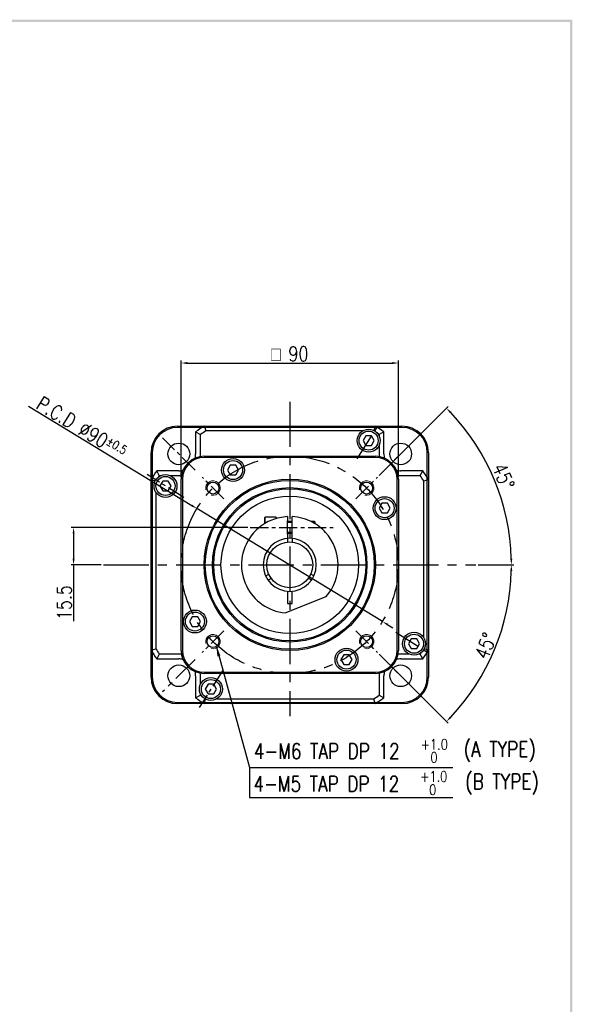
# Model space of a CAD drawing. Header units: millimetres. Extents: x 0 to 1567, y -633 to 570.
# Tile 5 of 5: x 572 to 801, y 162 to 570. Entities that reach past the tile are written whole.
import ezdxf

# ---------------------------------------------------------------- set-up
doc = ezdxf.new("R2010")
doc.units = ezdxf.units.MM
doc.header["$LTSCALE"] = 3
doc.header["$MEASUREMENT"] = 0
doc.header["$PDMODE"] = 1
doc.linetypes.add('CENTER', pattern=[2, 1.25, -0.25, 0.25, -0.25])
doc.layers.get('0').update_dxf_attribs({"linetype": 'CONTINUOUS'})
doc.layers.get('DEFPOINTS').update_dxf_attribs({"linetype": 'CONTINUOUS'})
for name, color, linetype in [('3', 3, 'CONTINUOUS'), ('A3', 7, 'CONTINUOUS'), ('CENTER', 1, 'CENTER'), ('DIM', 3, 'CONTINUOUS'), ('OBJ', 7, 'CONTINUOUS')]:
    doc.layers.add(name, color=color, linetype=linetype)
doc.layers.add('AM_8', color=1, linetype='CONTINUOUS', lineweight=15)
doc.styles.get("Standard").update_dxf_attribs({"font": 'ISOCP'})
doc.styles.add('WHGTXT', font='SIMPLEX.shx', dxfattribs={"width": 0.8, "bigfont": 'WHGTXT.shx'})
doc.dimstyles.new('2', dxfattribs={"dimscale": 2, "dimtxt": 2, "dimasz": 2, "dimexe": 1, "dimexo": 1, "dimgap": 1, "dimtad": 1, "dimdec": 4, "dimdsep": 46, "dimtxsty": 'STANDARD', "dimcen": 0.09, "dimclrd": 256, "dimclre": 256, "dimclrt": 3, "dimadec": 1, "dimazin": 2, "dimtfac": 1, "dimtdec": 4, "dimtofl": 0, "dimtmove": 0, "dimatfit": 3, "dimfxl": 1, "dimtolj": 1, "dimtzin": 0, "dimlwd": -1, "dimlwe": -1, "dimarcsym": 0})
doc.dimstyles.new('WHGTXT', dxfattribs={"dimtxt": 3, "dimasz": 2.5, "dimexe": 1, "dimexo": 1, "dimgap": 0.8, "dimtad": 1, "dimdsep": 46, "dimtxsty": 'WHGTXT', "dimcen": 0, "dimclrd": 3, "dimclre": 3, "dimclrt": 3, "dimazin": 2, "dimtfac": 1, "dimtmove": 0, "dimatfit": 3, "dimfxl": 1, "dimtolj": 1, "dimtzin": 0, "dimarcsym": 0})
doc.dimstyles.new('WHGTXT$0', dxfattribs={"dimtxt": 3, "dimasz": 2.5, "dimexe": 1, "dimexo": 1, "dimgap": 1, "dimtad": 1, "dimdec": 4, "dimdsep": 46, "dimtxsty": 'WHGTXT', "dimcen": 0, "dimclrd": 3, "dimclre": 3, "dimclrt": 3, "dimadec": 0, "dimazin": 0, "dimtfac": 1, "dimtdec": 4, "dimtmove": 0, "dimatfit": 3, "dimfxl": 1, "dimtvp": 1, "dimtolj": 1, "dimtzin": 0, "dimlwd": -1, "dimlwe": -1, "dimarcsym": 0})
doc.dimstyles.new('WHGTXT$2', dxfattribs={"dimtxt": 3, "dimasz": 2.5, "dimexe": 1, "dimexo": 1, "dimgap": 1, "dimtad": 1, "dimdec": 4, "dimdsep": 46, "dimtxsty": 'WHGTXT', "dimcen": 0, "dimclrd": 3, "dimclre": 3, "dimclrt": 3, "dimadec": 0, "dimazin": 0, "dimtfac": 1, "dimtdec": 4, "dimtmove": 0, "dimatfit": 3, "dimfxl": 1, "dimtvp": 1, "dimtolj": 1, "dimtzin": 0, "dimlwd": -1, "dimlwe": -1, "dimarcsym": 0})
doc.dimstyles.new('사본 WHGTXT', dxfattribs={"dimtxt": 3, "dimasz": 2.5, "dimexe": 1, "dimexo": 1, "dimgap": 0.8, "dimtad": 1, "dimdsep": 46, "dimtxsty": 'WHGTXT', "dimcen": 0, "dimclrd": 3, "dimclre": 3, "dimclrt": 3, "dimazin": 2, "dimtfac": 1, "dimtmove": 0, "dimatfit": 3, "dimfxl": 1, "dimtolj": 1, "dimtzin": 0, "dimarcsym": 0})

# ---------------------------------------------------------------- blocks, each defined once
blk = doc.blocks.new('*D65')
at = {"layer": 'A3', "color": 3, "lineweight": -2}
for p, q in [((666.38, 359.42), (593.17, 359.42)), ((594.17, 356.92), (594.17, 346.42)), ((605.62, 343.92), (593.17, 343.92)), ((594.17, 343.92), (594.17, 320.63))]:
    blk.add_line(p, q, dxfattribs=at)
at = {"layer": 'A3', "color": 3}
for points in [[(593.75, 356.92), (594.59, 356.92), (594.17, 359.42)], [(593.75, 346.42), (594.59, 346.42), (594.17, 343.92)]]:
    blk.add_solid(points, dxfattribs=at)
at = {"layer": 'DEFPOINTS', "color": 0}
for p in [(667.38, 359.42), (594.17, 343.92), (606.62, 343.92)]:
    blk.add_point(p, dxfattribs=at)
at = {"layer": 'A3', "color": 3, "insert": (590.37, 328.29), "char_height": 6, "attachment_point": 5, "rotation": 90, "style": 'WHGTXT'}
blk.add_mtext('\\A1;15.5', dxfattribs=at)
blk = doc.blocks.new('*D66')
at = {"layer": '3', "color": 3, "lineweight": -2}
for p, q in [((575.52, 409.7), (643.18, 368.51)), ((722.19, 320.42), (645.31, 367.21)), ((724.32, 319.12), (726.46, 317.82))]:
    blk.add_line(p, q, dxfattribs=at)
at = {"layer": '3', "color": 3}
for points in [[(643.39, 368.87), (642.96, 368.16), (645.31, 367.21)], [(724.54, 319.47), (724.11, 318.76), (722.19, 320.42)]]:
    blk.add_solid(points, dxfattribs=at)
at = {"layer": 'DEFPOINTS', "color": 0}
for p in [(645.31, 367.21), (722.19, 320.42)]:
    blk.add_point(p, dxfattribs=at)
at = {"layer": '3', "color": 3, "insert": (597.47, 400.79), "char_height": 6, "attachment_point": 5, "rotation": 328.6699, "style": 'WHGTXT'}
blk.add_mtext('\\A2;P.C.D ∅90{\\H3.600000;±0.5}', dxfattribs=at)
blk = doc.blocks.new('*D67')
at = {"color": 3, "lineweight": -2}
for p, q in [((638.75, 380.31), (638.75, 428.58)), ((728.75, 380.31), (728.75, 428.58)), ((641.25, 427.58), (726.25, 427.58))]:
    blk.add_line(p, q, dxfattribs=at)
at = {"color": 3}
for points in [[(641.25, 428), (641.25, 427.17), (638.75, 427.58)], [(726.25, 428), (726.25, 427.17), (728.75, 427.58)]]:
    blk.add_solid(points, dxfattribs=at)
at = {"layer": 'DEFPOINTS', "color": 0}
for p in [(728.75, 427.58), (638.75, 379.31), (728.75, 379.31)]:
    blk.add_point(p, dxfattribs=at)
at = {"color": 0, "insert": (683.75, 431.38), "char_height": 6, "attachment_point": 5, "style": 'WHGTXT'}
blk.add_mtext('\\A1;{\\Famgdt|c129;o} 90', dxfattribs=at)
blk = doc.blocks.new('*D89')
at = {"layer": '3', "color": 3}
for p, q in [((720.77, 380.94), (749.39, 409.56)), ((761.88, 343.92), (776.57, 343.92))]:
    blk.add_line(p, q, dxfattribs=at)
blk.add_arc((683.75, 343.92), 91.82, 1.56, 43.44, dxfattribs=at)
for points in [[(750.12, 406.77), (750.72, 407.35), (748.68, 408.85)], [(775.96, 346.42), (775.12, 346.41), (775.57, 343.92)]]:
    blk.add_solid(points, dxfattribs=at)
at = {"layer": 'DEFPOINTS', "color": 0}
for p in [(720.06, 380.23), (711.08, 371.24), (772.44, 367.69), (606.62, 343.92), (760.88, 343.92)]:
    blk.add_point(p, dxfattribs=at)
at = {"layer": '3', "color": 3, "insert": (772.28, 380.59), "char_height": 6, "attachment_point": 5, "rotation": 292.5, "style": 'WHGTXT'}
blk.add_mtext('\\A1;45°', dxfattribs=at)
blk = doc.blocks.new('*D90')
at = {"layer": '3', "color": 3}
for p, q in [((761.88, 343.92), (776.57, 343.92)), ((720.77, 306.9), (749.39, 278.28))]:
    blk.add_line(p, q, dxfattribs=at)
blk.add_arc((683.75, 343.92), 91.82, 316.56, 358.44, dxfattribs=at)
for points in [[(775.12, 341.43), (775.96, 341.41), (775.57, 343.92)], [(750.72, 280.49), (750.12, 281.07), (748.68, 278.99)]]:
    blk.add_solid(points, dxfattribs=at)
at = {"layer": 'DEFPOINTS', "color": 0}
for p in [(606.62, 343.92), (760.88, 343.92), (711.08, 316.59), (720.06, 307.61), (763.27, 298.01)]:
    blk.add_point(p, dxfattribs=at)
at = {"layer": '3', "color": 3, "insert": (764.89, 310.31), "char_height": 6, "attachment_point": 5, "rotation": 67.5, "style": 'WHGTXT'}
blk.add_mtext('\\A1;45°', dxfattribs=at)
blk = doc.blocks.new('A$C1B8249F6')
at = {"layer": '3', "color": 9}
for points in [[(0, 569.88), (1, 568.88), (800.82, 569.88), (800.82, 568.88)], [(800.82, 569.38), (799.82, 569.38), (800.82, 5.71), (799.82, 6.71)]]:
    blk.add_trace(points, dxfattribs=at)

msp = doc.modelspace()

# ---------------------------------------------------------------- linework, layer by layer
for p, q in [((648.39445, 401.41939), (648.96473, 399.41939)), ((719.10513, 401.41939), (718.60088, 399.65098)), ((644.74979, 399.01249), (646.74979, 397.96798)), ((722.74979, 399.01249), (720.74979, 397.96798)), ((629.7012, 380.91939), (628.65669, 382.91939)), ((737.79838, 380.91939), (738.84289, 382.91939)), ((626.24979, 379.27473), (628.0182, 378.77048)), ((739.24979, 378.70445), (741.24979, 379.27473)), ((626.24979, 308.56405), (628.24979, 309.13434)), ((629.7012, 306.91939), (628.65669, 304.91939)), ((738.84289, 304.91939), (737.79838, 306.91939)), ((741.24979, 308.56405), (739.48137, 309.0683)), ((644.74979, 288.82629), (646.74979, 289.8708)), ((720.74979, 289.8708), (722.74979, 288.82629)), ((648.39445, 286.41939), (648.8987, 288.18781)), ((719.10513, 286.41939), (718.53484, 288.41939))]:
    msp.add_line(p, q)
at = {"layer": '3'}
for p, q in [((719.24979, 388.41939), (648.24979, 388.41939)), ((639.24979, 379.41939), (639.24979, 308.41939)), ((728.24979, 308.41939), (728.24979, 379.41939)), ((648.24979, 299.41939), (719.24979, 299.41939)), ((667.0003, 259.89403), (667.0003, 247.50824)), ((667.0003, 247.50824), (751.38305, 247.50824))]:
    msp.add_line(p, q, dxfattribs=at)
for radius in [35.5, 32]:
    msp.add_circle((683.74979, 343.91939), radius, dxfattribs=at)
for centre, start, end in [((648.24979, 379.41939), 90, 180), ((719.24979, 379.41939), 0, 90), ((648.24979, 308.41939), 180, 270), ((719.24979, 308.41939), 270, 0)]:
    msp.add_arc(centre, 9, start, end, dxfattribs=at)
at = {"layer": 'A3'}
for p, q in [((682.74979, 354.87384), (682.74979, 353.36661)), ((684.74979, 354.87384), (684.74979, 353.36661)), ((673.76296, 339.30819), (675.06825, 340.06181)), ((693.73662, 339.30819), (692.43132, 340.06181)), ((674.76296, 337.57614), (676.06825, 338.32976)), ((692.73662, 337.57614), (691.43132, 338.32976))]:
    msp.add_line(p, q, dxfattribs=at)
at = {"layer": 'AM_8'}
for centre in [(651.92998, 375.7392), (715.56959, 375.7392), (651.92998, 312.09959), (715.56959, 312.09959)]:
    msp.add_arc(centre, 3, 255, 195, dxfattribs=at)
at = {"layer": 'CENTER', "ltscale": 5}
for p, q in [((683.74979, 411.55178), (683.74979, 281.18474)), ((606.61809, 343.91939), (760.88149, 343.91939))]:
    msp.add_line(p, q, dxfattribs=at)
at = {"layer": 'CENTER', "ltscale": 3}
for p, q in [((711.61278, 387.82444), (721.25766, 403.02235)), ((727.65484, 316.0564), (742.85274, 306.41152)), ((644.52952, 304.69913), (631.04617, 291.21578))]:
    msp.add_line(p, q, dxfattribs=at)
at = {"layer": 'CENTER', "ltscale": 2}
for p, q in [((644.52952, 383.13966), (631.04617, 396.62301)), ((639.84474, 371.78238), (624.64683, 381.42727)), ((656.42443, 371.24475), (647.43553, 380.23365)), ((711.07514, 371.24475), (720.06404, 380.23365)), ((667.38405, 359.41939), (701.77637, 359.41939)), ((656.42443, 316.59404), (647.43553, 307.60514)), ((711.07514, 316.59404), (720.06404, 307.60514)), ((655.8868, 300.01434), (646.24191, 284.81644))]:
    msp.add_line(p, q, dxfattribs=at)
at = {"layer": 'CENTER'}
for p, q in [((722.97005, 383.13966), (736.4534, 396.62301)), ((722.97005, 304.69913), (736.4534, 291.21578))]:
    msp.add_line(p, q, dxfattribs=at)
at = {"layer": 'CENTER', "ltscale": 5}
msp.add_circle((683.74979, 343.91939), 45, dxfattribs=at)
at = {"layer": 'DIM'}
for p, q in [((730.24979, 400.91939), (637.24979, 400.91939)), ((626.74979, 390.41939), (626.74979, 297.41939)), ((740.74979, 297.41939), (740.74979, 390.41939)), ((637.24979, 286.91939), (730.24979, 286.91939))]:
    msp.add_line(p, q, dxfattribs=at)
for centre, start, end in [((637.24979, 390.41939), 90, 180), ((730.24979, 390.41939), 0, 90), ((637.24979, 297.41939), 180, 270), ((730.24979, 297.41939), 270, 0)]:
    msp.add_arc(centre, 10.5, start, end, dxfattribs=at)
at = {"layer": 'OBJ', "ltscale": 25.4}
for p, q in [((637.24979, 401.41939), (730.24979, 401.41939)), ((644.74979, 399.01249), (644.74979, 389.91939)), ((646.74979, 389.91939), (646.74979, 397.96798)), ((713.86725, 399.41939), (648.96473, 399.41939)), ((715.28052, 397.4234), (714.12582, 395.4234)), ((717.58992, 397.4234), (715.28052, 397.4234)), ((718.74462, 395.4234), (717.58992, 397.4234)), ((720.74979, 397.96798), (720.74979, 397.41011)), ((722.74979, 389.91939), (722.74979, 399.01249)), ((714.12582, 395.4234), (715.28052, 393.4234)), ((715.28052, 393.4234), (717.58992, 393.4234)), ((717.58992, 393.4234), (718.74462, 395.4234)), ((720.74979, 393.43668), (720.74979, 389.91939)), ((626.24979, 297.41939), (626.24979, 390.41939)), ((648.24979, 388.91939), (719.24979, 388.91939)), ((741.24979, 390.41939), (741.24979, 297.41939)), ((659.09509, 385.21939), (657.94039, 383.21939)), ((661.40449, 385.21939), (659.09509, 385.21939)), ((662.55919, 383.21939), (661.40449, 385.21939)), ((637.74979, 382.91939), (628.65669, 382.91939)), ((629.7012, 380.91939), (630.25907, 380.91939)), ((634.2325, 380.91939), (637.74979, 380.91939)), ((657.94039, 383.21939), (659.09509, 381.21939)), ((659.09509, 381.21939), (661.40449, 381.21939)), ((661.40449, 381.21939), (662.55919, 383.21939)), ((738.84289, 382.91939), (729.74979, 382.91939)), ((729.74979, 380.91939), (737.79838, 380.91939)), ((631.09108, 378.60483), (629.93638, 376.60483)), ((629.93638, 376.60483), (631.09108, 374.60483)), ((633.40049, 378.60483), (631.09108, 378.60483)), ((634.55519, 376.60483), (633.40049, 378.60483)), ((633.40049, 374.60483), (634.55519, 376.60483)), ((638.74979, 308.41939), (638.74979, 379.41939)), ((728.74979, 379.41939), (728.74979, 308.41939)), ((739.24979, 313.80194), (739.24979, 378.70445)), ((628.24979, 374.03685), (628.24979, 309.13434)), ((631.09108, 374.60483), (633.40049, 374.60483)), ((721.89509, 369.41939), (720.74039, 367.41939)), ((720.74039, 367.41939), (721.89509, 365.41939)), ((724.20449, 369.41939), (721.89509, 369.41939)), ((725.35919, 367.41939), (724.20449, 369.41939)), ((724.20449, 365.41939), (725.35919, 367.41939)), ((673.54979, 363.66939), (673.24979, 363.36939)), ((673.24979, 363.36939), (673.24979, 360.94144)), ((673.54979, 361.12288), (673.54979, 363.66939)), ((677.94979, 363.66939), (673.54979, 363.66939)), ((677.94979, 363.66939), (677.94979, 363.05992)), ((678.24979, 363.36939), (677.94979, 363.66939)), ((678.24979, 363.14828), (678.24979, 363.36939)), ((682.74979, 363.89438), (682.74979, 362.15834)), ((684.74979, 361.47166), (684.74979, 363.89438)), ((721.89509, 365.41939), (724.20449, 365.41939)), ((682.74979, 356.68045), (682.74979, 362.15834)), ((684.74979, 361.91939), (682.74979, 361.91939)), ((684.74979, 361.47166), (682.74979, 361.47166)), ((684.74979, 357.36712), (684.74979, 361.47166)), ((693.94979, 361.91939), (692.46759, 361.91939)), ((694.24979, 361.42889), (693.41506, 361.42889)), ((693.94979, 361.91939), (693.94979, 361.12288)), ((694.24979, 361.61939), (693.94979, 361.91939)), ((694.24979, 360.94144), (694.24979, 361.61939)), ((684.74979, 357.36712), (682.74979, 357.36712)), ((684.74979, 356.91939), (682.74979, 356.91939)), ((682.74979, 356.68045), (682.74979, 354.87384)), ((684.74979, 354.87384), (684.74979, 357.36712)), ((681.82871, 324.01187), (698.78464, 330.73025)), ((682.74979, 332.96494), (682.74979, 327.91939)), ((684.74979, 327.91939), (684.74979, 332.96494)), ((682.74979, 327.91939), (684.74979, 327.91939)), ((643.29509, 322.41939), (642.14039, 320.41939)), ((642.14039, 320.41939), (643.29509, 318.41939)), ((645.60449, 322.41939), (643.29509, 322.41939)), ((643.29509, 318.41939), (645.60449, 318.41939)), ((646.75919, 320.41939), (645.60449, 322.41939)), ((645.60449, 318.41939), (646.75919, 320.41939)), ((734.09909, 313.23396), (732.94439, 311.23396)), ((732.94439, 311.23396), (734.09909, 309.23396)), ((736.40849, 313.23396), (734.09909, 313.23396)), ((737.56319, 311.23396), (736.40849, 313.23396)), ((736.40849, 309.23396), (737.56319, 311.23396)), ((637.74979, 306.91939), (629.7012, 306.91939)), ((706.09509, 306.61939), (704.94039, 304.61939)), ((708.40449, 306.61939), (706.09509, 306.61939)), ((709.55919, 304.61939), (708.40449, 306.61939)), ((733.26708, 306.91939), (729.74979, 306.91939)), ((734.09909, 309.23396), (736.40849, 309.23396)), ((737.79838, 306.91939), (737.2405, 306.91939)), ((628.65669, 304.91939), (637.74979, 304.91939)), ((704.94039, 304.61939), (706.09509, 302.61939)), ((706.09509, 302.61939), (708.40449, 302.61939)), ((708.40449, 302.61939), (709.55919, 304.61939)), ((729.74979, 304.91939), (738.84289, 304.91939)), ((719.24979, 298.91939), (648.24979, 298.91939)), ((644.74979, 297.91939), (644.74979, 288.82629)), ((646.74979, 294.4021), (646.74979, 297.91939)), ((649.90965, 294.41539), (648.75495, 292.41539)), ((652.21905, 294.41539), (649.90965, 294.41539)), ((653.37376, 292.41539), (652.21905, 294.41539)), ((720.74979, 297.91939), (720.74979, 289.8708)), ((722.74979, 288.82629), (722.74979, 297.91939)), ((646.74979, 289.8708), (646.74979, 290.42868)), ((648.75495, 292.41539), (649.90965, 290.41539)), ((649.90965, 290.41539), (652.21905, 290.41539)), ((652.21905, 290.41539), (653.37376, 292.41539)), ((730.24979, 286.41939), (637.24979, 286.41939)), ((653.63233, 288.41939), (718.53484, 288.41939))]:
    msp.add_line(p, q, dxfattribs=at)
for centre, radius in [((716.43522, 395.4234), 4.75), ((716.43522, 395.4234), 3.95), ((637.78785, 389.88133), 4.5), ((729.71173, 389.88133), 4.5), ((660.24979, 383.21939), 4.75), ((660.24979, 383.21939), 3.95), ((632.24579, 376.60483), 4.75), ((632.24579, 376.60483), 3.95), ((683.74979, 343.91939), 35), ((651.92998, 375.7392), 2.4585), ((715.56959, 375.7392), 2.4585), ((683.74979, 343.91939), 31.5), ((683.74979, 343.91939), 28.5), ((723.04979, 367.41939), 4.75), ((723.04979, 367.41939), 3.95), ((683.74979, 343.91939), 9.5), ((644.44979, 320.41939), 4.75), ((644.44979, 320.41939), 3.95), ((651.92998, 312.09959), 2.4585), ((715.56959, 312.09959), 2.4585), ((735.25379, 311.23396), 4.75), ((735.25379, 311.23396), 3.95), ((707.24979, 304.61939), 4.75), ((707.24979, 304.61939), 3.95), ((637.78785, 297.95745), 4.5), ((729.71173, 297.95745), 4.5), ((651.06435, 292.41539), 4.75), ((651.06435, 292.41539), 3.95)]:
    msp.add_circle(centre, radius, dxfattribs=at)
for centre, radius, start, end in [((637.24979, 390.41939), 11, 90, 180), ((683.74979, 343.91939), 67.5, 121.5863381, 125.2943947), ((683.74979, 343.91939), 67.5, 54.7056053, 58.4136619), ((730.24979, 390.41939), 11, 0, 90), ((683.74979, 343.91939), 65.5, 122.0777472, 124.3943403), ((683.74979, 343.91939), 65.5, 55.6056597, 56.2215583), ((648.24979, 379.41939), 9.5, 90, 180), ((637.74979, 389.91939), 7, 345.4312717, 0), ((637.74979, 389.91939), 9, 352.7816905, 0), ((719.24979, 379.41939), 9.5, 0, 90), ((729.74979, 389.91939), 9, 180, 187.2183095), ((729.74979, 389.91939), 7, 180, 194.5687283), ((683.74979, 343.91939), 67.5, 144.7056053, 148.4136619), ((683.74979, 343.91939), 65.5, 145.6056597, 146.2215583), ((637.74979, 389.91939), 7, 270, 284.5687283), ((637.74979, 389.91939), 9, 270, 277.2183095), ((729.74979, 389.91939), 7, 255.4312717, 270), ((729.74979, 389.91939), 9, 262.7816905, 270), ((683.74979, 343.91939), 65.5, 32.0777472, 34.3943403), ((683.74979, 343.91939), 67.5, 31.5863381, 35.2943947), ((683.74979, 343.91939), 20, 92.865984, 112.0243128), ((683.74979, 343.91939), 20, 61.3558129, 87.134016), ((683.74979, 343.91939), 20, 112.0243128, 147.4646709), ((683.74979, 343.91939), 20, 42.251521, 61.3558129), ((683.74979, 343.91939), 20, 318.7415335, 42.251521), ((683.74979, 343.91939), 20, 147.4646709, 264.4880285), ((683.74979, 343.91939), 11, 90, 270), ((683.74979, 343.91939), 11, 270, 90), ((683.74979, 343.91939), 67.5, 211.5863381, 215.2943947), ((683.74979, 343.91939), 65.5, 212.0777472, 214.3943403), ((637.74979, 297.91939), 9, 82.7816905, 90), ((648.24979, 308.41939), 9.5, 180, 270), ((719.24979, 308.41939), 9.5, 270, 0), ((729.74979, 297.91939), 9, 90, 97.2183095), ((683.74979, 343.91939), 65.5, 325.6056597, 326.2215583), ((683.74979, 343.91939), 67.5, 324.7056053, 328.4136619), ((637.74979, 297.91939), 7, 75.4312717, 90), ((729.74979, 297.91939), 7, 90, 104.5687283), ((637.74979, 297.91939), 7, 0, 14.5687283), ((637.74979, 297.91939), 9, 0, 7.2183095), ((729.74979, 297.91939), 9, 172.7816905, 180), ((729.74979, 297.91939), 7, 165.4312717, 180), ((637.24979, 297.41939), 11, 180, 270), ((730.24979, 297.41939), 11, 270, 0), ((683.74979, 343.91939), 65.5, 235.6056597, 236.2215583), ((683.74979, 343.91939), 65.5, 302.0777472, 304.3943403), ((683.74979, 343.91939), 67.5, 234.7056053, 238.4136619), ((683.74979, 343.91939), 67.5, 301.5863381, 305.2943947)]:
    msp.add_arc(centre, radius, start, end, dxfattribs=at)

# ---------------------------------------------------------------- block references
msp.add_blockref('A$C1B8249F6', (0, 0.02938))

# ---------------------------------------------------------------- texts
at = {"style": 'WHGTXT', "width": 0.8}
for s, p in [('(A TYPE)', (755.84706, 264.33919)), ('(B TYPE)', (756.46783, 250.86414))]:
    msp.add_text(s, height=6.4, dxfattribs=at).set_placement(p)
at = {"layer": '3', "color": 3, "style": 'WHGTXT', "width": 0.8}
for s, p in [('4-M6 TAP DP 12', (668.8537, 263.49411)), ('4-M5 TAP DP 12', (668.6972, 249.91601))]:
    msp.add_text(s, height=6.4102564, dxfattribs=at).set_placement(p)
at = {"layer": '3', "char_height": 4.32, "attachment_point": 5, "style": 'WHGTXT'}
for s, insert in [('+1.0', (743.62824, 269.52945)), ('0', (743.51627, 264.08875)), ('+1.0', (743.39981, 256.17607)), ('0', (743.00191, 250.68079))]:
    msp.add_mtext(s, dxfattribs=dict(at, insert=insert))

# ---------------------------------------------------------------- dimensions: what is measured, and where the dimension line sits
at = {"color": 3}
dim = msp.add_linear_dim(base=(728.74979, 427.58487), p1=(638.74979, 379.31407), p2=(728.74979, 379.31407), text='{\\Famgdt;o} <>', dimstyle='WHGTXT$0', override={"dimtxt": 6, "dimgap": 0.8, "dimdec": 2, "dimlfac": 1, "dimlunit": 6, "dimclrt": 0, "dimadec": 2, "dimazin": 2, "dimtdec": 2, "dimtvp": 0, "dimlwd": -2, "dimlwe": -2}, dxfattribs=at)
dim.commit()
dim.dimension.update_dxf_attribs({"geometry": '*D67', "text_midpoint": (683.74979, 427.58487), "dimtype": 160})
at = {"layer": '3'}
dim = msp.add_diameter_dim_2p(p1=(722.18817, 320.41555), p2=(645.31141, 367.2126), text='P.C.D <>', dimstyle='WHGTXT', override={"dimtxt": 6, "dimlfac": 1, "dimtol": 1, "dimtp": 0.5, "dimtm": 0.5, "dimtfac": 0.6, "dimtolj": 2, "dimtzin": 8}, dxfattribs=at)
dim.commit()
dim.dimension.update_dxf_attribs({"geometry": '*D66', "text_midpoint": (595.49162, 397.53932), "dimtype": 163})
for base, line1, line2, picture, middle in [((772.4443, 367.68501), ((606.61809, 343.91939), (760.88149, 343.91939)), ((711.07514, 371.24475), (720.06404, 380.23365)), '*D89', (772.27899, 380.58939)), ((763.27111, 298.00773), ((711.07514, 316.59404), (720.06404, 307.60514)), ((606.61809, 343.91939), (760.88149, 343.91939)), '*D90', (764.88795, 310.31086))]:
    dim = msp.add_angular_dim_2l(base=base, line1=line1, line2=line2, dimstyle='WHGTXT$2', override={"dimtxt": 6, "dimtp": 0.1, "dimtdec": 3}, dxfattribs=at)
    dim.commit()
    dim.dimension.update_dxf_attribs({"geometry": picture, "text_midpoint": middle})
at = {"layer": 'A3'}
dim = msp.add_linear_dim(base=(594.16895, 343.91939), p1=(667.38405, 359.41939), p2=(606.61809, 343.91939), angle=90, dimstyle='사본 WHGTXT', override={"dimtxt": 6, "dimlfac": 1}, dxfattribs=at)
dim.commit()
dim.dimension.update_dxf_attribs({"geometry": '*D65', "text_midpoint": (594.16895, 328.29082), "dimtype": 160})

# ---------------------------------------------------------------- leaders
at = {"layer": '3'}
msp.add_leader([(653.3389, 309.97953), (667.0003, 259.89403), (751.38305, 259.89403)], dimstyle='2', dxfattribs=at)

doc.saveas('drawing.dxf')
